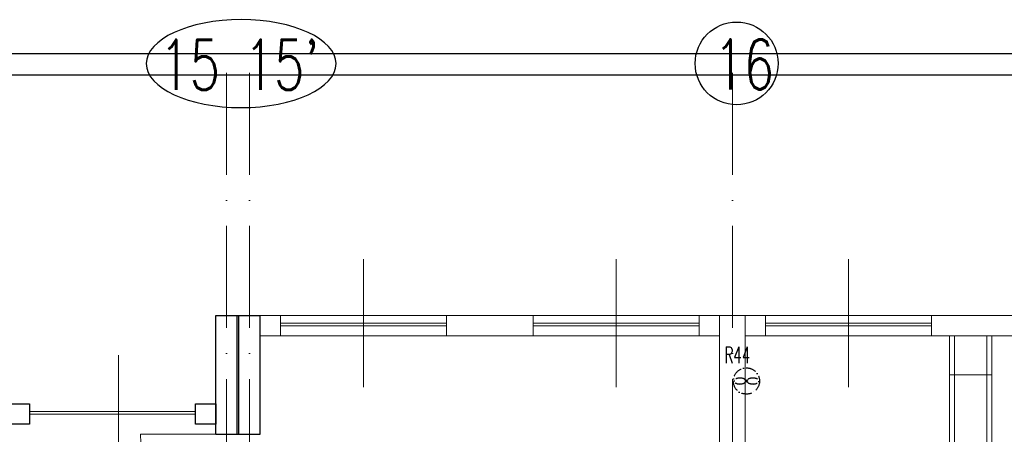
# Model space of a CAD drawing. Header units: millimetres. Extents: x -6513 to 30474, y -6915 to 65597.
# Tile 191 of 256: x 4987 to 6144, y 20358 to 20846. Entities that reach past the tile are written whole.
import ezdxf

# ---------------------------------------------------------------- set-up
doc = ezdxf.new("R2010")
doc.units = ezdxf.units.MM
doc.linetypes.add('ACAD_ISO10W100', pattern=[18, 12, -3, 0, -3])
doc.layers.get('0').update_dxf_attribs({"color": 8})
for name, color, linetype, lineweight in [('A_cienka', 8, 'Continuous', 5), ('A_linia przekroj', 8, 'Continuous', 25), ('A_osie', 8, 'ACAD_ISO10W100', 5), ('A_widok', 8, 'Continuous', 13), ('E_technologia', 1, 'ACAD_ISO10W100', 30), ('R-TABELKA', 8, 'Continuous', 25)]:
    doc.layers.add(name, color=color, linetype=linetype, lineweight=lineweight)
doc.layers.add('Tekst', color=8, linetype='Continuous')
doc.styles.add('SIMPLEXD', font='SIMPLEX.SHX', dxfattribs={"width": 0.6})

# ---------------------------------------------------------------- blocks, each defined once
blk = doc.blocks.new('drzwi schem')
at = {"color": 252}
blk.add_line((0, 0), (0, 1), dxfattribs=at)
at = {"color": 252, "ltscale": 10}
blk.add_line((0.5, -0.093), (0.5, 1.04), dxfattribs=at)
at = {"color": 252}
blk.add_arc((0, 0), 1, 0, 90, dxfattribs=at)

msp = doc.modelspace()

# ---------------------------------------------------------------- linework, layer by layer
at = {"layer": 'A_cienka', "ltscale": 10}
for p, q in [((5391.054, 20413.178), (5391.054, 20563.975)), ((5688.054, 20413.178), (5688.054, 20563.975)), ((5961.054, 20413.178), (5961.054, 20563.975)), ((5103.178, 20300.225), (5103.178, 20451.022))]:
    msp.add_line(p, q, dxfattribs=at)
at = {"layer": 'A_cienka'}
for p, q in [((5269.554, 20497.577), (7544.554, 20497.577)), ((5488.554, 20488.577), (5293.554, 20488.577)), ((5488.554, 20485.577), (5293.554, 20485.577)), ((5590.554, 20488.577), (5785.554, 20488.577)), ((5590.554, 20485.577), (5785.554, 20485.577)), ((6058.554, 20488.577), (5863.554, 20488.577)), ((6058.554, 20485.577), (5863.554, 20485.577)), ((5269.554, 20473.577), (5809.554, 20473.577)), ((5839.554, 20473.577), (6379.554, 20473.577)), ((6079.554, 20427.698), (6129.554, 20427.698)), ((4998.554, 20384.624), (5193.554, 20384.624)), ((4998.554, 20381.624), (5193.554, 20381.624))]:
    msp.add_line(p, q, dxfattribs=at)
at = {"layer": 'A_linia przekroj'}
for p, q in [((5217.554, 20357.954), (5217.554, 20497.577)), ((5217.554, 20497.577), (5269.554, 20497.577)), ((5242.554, 20357.954), (5242.554, 20497.577)), ((5244.554, 20357.954), (5244.554, 20497.577)), ((5269.554, 20357.954), (5269.554, 20497.577)), ((5217.554, 20357.954), (5217.554, 20473.577)), ((5217.554, 20357.954), (5269.554, 20357.954))]:
    msp.add_line(p, q, dxfattribs=at)
for points in [[(4896.554, 20393.624), (4998.554, 20393.624), (4998.554, 20369.624), (4896.554, 20369.624)], [(5217.554, 20369.624), (5193.554, 20369.624), (5193.554, 20393.624), (5217.554, 20393.624)]]:
    msp.add_lwpolyline(points, close=True, dxfattribs=at)
at = {"layer": 'A_osie', "ltscale": 10}
for p, q in [((5230.054, 19042.134), (5230.054, 20794.193)), ((5230.054, 19042.134), (5230.054, 20794.193)), ((5230.054, 19042.134), (5230.054, 20794.193)), ((5257.054, 19042.134), (5257.054, 20794.193)), ((5257.054, 19042.134), (5257.054, 20794.193)), ((5257.054, 19042.134), (5257.054, 20794.193)), ((5824.554, 19042.134), (5824.554, 20794.193)), ((5824.554, 19042.134), (5824.554, 20794.193)), ((5824.554, 19042.134), (5824.554, 20794.193))]:
    msp.add_line(p, q, dxfattribs=at)
at = {"layer": 'A_widok', "ltscale": 5}
for p, q in [((5809.554, 19871.577), (5809.554, 20497.577)), ((5839.554, 19871.577), (5839.554, 20497.577)), ((6079.554, 20473.577), (6079.554, 19877.577)), ((6085.554, 20473.577), (6085.554, 19877.577)), ((6123.554, 20473.577), (6123.554, 19877.577)), ((6129.554, 20473.577), (6129.554, 20074.577))]:
    msp.add_line(p, q, dxfattribs=at)
for points in [[(5269.554, 20473.577), (5293.554, 20473.577), (5293.554, 20497.577), (5269.554, 20497.577)], [(5488.554, 20497.577), (5590.554, 20497.577), (5590.554, 20473.577), (5488.554, 20473.577)], [(5809.554, 20473.577), (5785.554, 20473.577), (5785.554, 20497.577), (5809.554, 20497.577)], [(5839.554, 20473.577), (5863.554, 20473.577), (5863.554, 20497.577), (5839.554, 20497.577)], [(6058.554, 20497.577), (6160.554, 20497.577), (6160.554, 20473.577), (6058.554, 20473.577)]]:
    msp.add_lwpolyline(points, close=True, dxfattribs=at)
at = {"layer": 'E_technologia'}
for p, q in [((5839.899, 20421.853), (5842.304, 20419.074)), ((5842.304, 20421.853), (5839.899, 20419.074))]:
    msp.add_line(p, q, dxfattribs=at)
msp.add_circle((5841.102, 20420.463), 15.427, dxfattribs=at)
for centre, start_param, end_param in [((5833.475, 20420.463), 3.54986568, 9.01650493), ((5848.729, 20420.463), 0.40827303, 5.87491228)]:
    msp.add_ellipse(centre, major_axis=(-7, 0), ratio=0.5, start_param=start_param, end_param=end_param, dxfattribs=at)
at = {"layer": 'R-TABELKA'}
for p, q in [((-3136.084, 20805.732), (8327.828, 20805.732)), ((-3011.084, 20780.732), (8302.828, 20780.732))]:
    msp.add_line(p, q, dxfattribs=at)
at = {"layer": 'Tekst'}
msp.add_circle((5829.565, 20794.193), 48.725, dxfattribs=at)
at = {"layer": 'Tekst', "extrusion": (0, 0, -1)}
msp.add_ellipse((5247.416, 20793.956), major_axis=(111.531, 0), ratio=0.46389876, dxfattribs=at)

# ---------------------------------------------------------------- block references
at = {"layer": 'A_widok', "ltscale": 5, "xscale": -100, "yscale": 100, "zscale": 100, "rotation": 89.99999999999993}
msp.add_blockref('drzwi schem', (5229.104, 20357.954), dxfattribs=at)

# ---------------------------------------------------------------- texts
at = {"layer": 'E_technologia', "style": 'SIMPLEXD', "width": 0.6}
msp.add_text('R44', height=19.2, dxfattribs=at).set_placement((5815.346, 20441.61))
at = {"layer": 'Tekst', "style": 'SIMPLEXD', "width": 0.7}
for s, p in [("15 15'", (5151.518, 20763.093)), ('16', (5802.723, 20763.424))]:
    msp.add_text(s, height=59.049, dxfattribs=at).set_placement(p)

doc.saveas('drawing.dxf')
